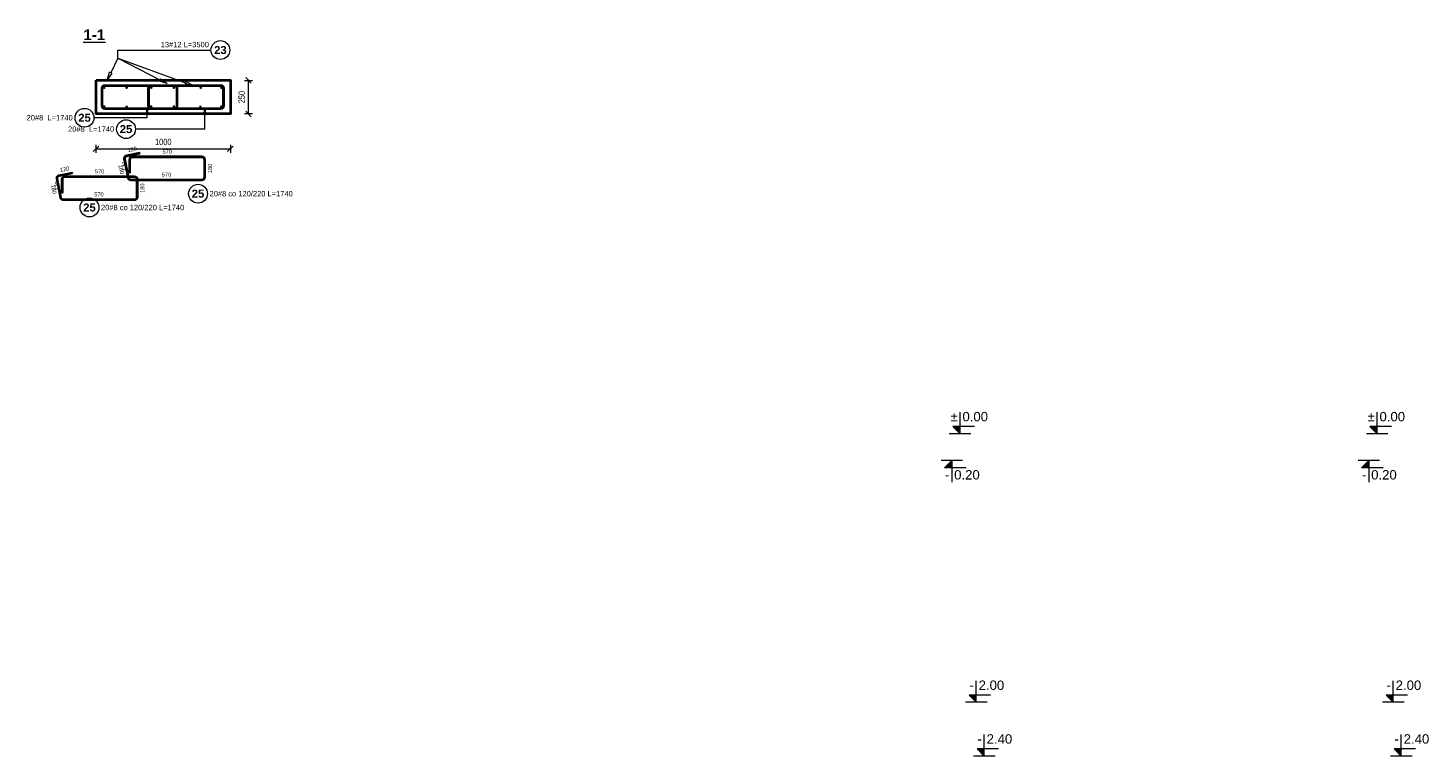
# Model space of a CAD drawing. Extents: x 3922 to 466978, y -142912 to 64503.
# Tile 50 of 62: x 442575 to 452997, y -129042 to -123621. Entities that reach past the tile are written whole.
import ezdxf
from ezdxf.enums import TextEntityAlignment as Align

# ---------------------------------------------------------------- set-up
doc = ezdxf.new("R2010")
doc.units = 0
doc.header["$LTSCALE"] = 10
doc.header["$MEASUREMENT"] = 0
doc.layers.add('P-Wymiar', color=254, linetype='Continuous', lineweight=9)
doc.layers.add('RCAD_deskowanie', color=3, linetype='Continuous', lineweight=40)
for name, color, linetype in [('RCAD_kształt pręta', 7, 'Continuous'), ('RCAD_opis kształtu pręta', 7, 'Continuous'), ('RCAD_opis rozkładu', 7, 'Continuous'), ('RCAD_pręt wyrzucony', 130, 'Continuous'), ('RCAD_pręty punktowe', 7, 'Continuous'), ('RCAD_symbole graficzne', 7, 'Continuous')]:
    doc.layers.add(name, color=color, linetype=linetype)
doc.styles.add('ROMANS', font='arial.ttf', dxfattribs={"width": 0.7})
doc.styles.add('style1', font='arial.ttf')
doc.styles.add('style3', font='arialbd.ttf')
doc.styles.add('style5', font='arialbd.ttf')
doc.dimstyles.new('A25', dxfattribs={"dimscale": 27, "dimtxt": 1.75, "dimasz": 0.06, "dimexe": 0, "dimexo": 0, "dimgap": 1, "dimtad": 1, "dimdec": 4, "dimrnd": 0.1, "dimdsep": 46, "dimtxsty": 'ROMANS', "dimblk": '[[[[[[[[', "dimcen": 2, "dimdle": 2, "dimse1": 1, "dimse2": 1, "dimclrd": 256, "dimclrt": 1, "dimadec": 0, "dimazin": 0, "dimtfac": 1, "dimtdec": 4, "dimtix": 1, "dimtmove": 2, "dimatfit": 3, "dimldrblk": '[[[[[[[[', "dimfxl": 0, "dimtvp": 0.6, "dimtolj": 1, "dimlwd": -1, "dimarcsym": 0})

# ---------------------------------------------------------------- blocks, each defined once
blk = doc.blocks.new('[[[[[[[[')
at = {"layer": 'P-Wymiar'}
for p, q in [((-12.7, -12.7), (12.7, 12.7)), ((0, 0), (-4.6, 0)), ((0, 18), (0, -18))]:
    blk.add_line(p, q, dxfattribs=at)
blk = doc.blocks.new('*D441')
at = {"layer": 'Defpoints', "color": 0, "transparency": 16777216}
for p in [(443990, -124011), (444217, -124011), (443990, -124261)]:
    blk.add_point(p, dxfattribs=at)
at = {"layer": 'P-Wymiar', "transparency": 16777216}
blk.add_line((444217, -124259), (444217, -124012), dxfattribs=at)
at = {"layer": 'P-Wymiar', "transparency": 16777216, "xscale": 1.62, "yscale": 1.62, "zscale": 1.62}
for p, rotation in [((444217, -124011), 90), ((444217, -124261), 270)]:
    blk.add_blockref('[[[[[[[[', p, dxfattribs=dict(at, rotation=rotation))
at = {"layer": 'P-Wymiar', "color": 1, "transparency": 16777216, "insert": (444166, -124136), "char_height": 47.2, "attachment_point": 5, "rotation": 90, "style": 'ROMANS'}
blk.add_mtext('\\A1;250', dxfattribs=at)
blk = doc.blocks.new('*D442')
at = {"layer": 'Defpoints', "color": 0, "transparency": 16777216}
for p in [(443082, -124225), (444082, -124225), (444082, -124521)]:
    blk.add_point(p, dxfattribs=at)
at = {"layer": 'P-Wymiar', "transparency": 16777216}
blk.add_line((443083, -124521), (444080, -124521), dxfattribs=at)
at = {"layer": 'P-Wymiar', "transparency": 16777216, "xscale": 1.62, "yscale": 1.62, "zscale": 1.62, "rotation": 180}
blk.add_blockref('[[[[[[[[', (443082, -124521), dxfattribs=at)
at = {"layer": 'P-Wymiar', "transparency": 16777216, "xscale": 1.62, "yscale": 1.62, "zscale": 1.62}
blk.add_blockref('[[[[[[[[', (444082, -124521), dxfattribs=at)
at = {"layer": 'P-Wymiar', "color": 1, "transparency": 16777216, "insert": (443582, -124470), "char_height": 47.2, "attachment_point": 5, "style": 'ROMANS'}
blk.add_mtext('\\A1;1000', dxfattribs=at)

msp = doc.modelspace()

# ---------------------------------------------------------------- hatches: boundary and pattern name
at = {"layer": 'RCAD_kształt pręta'}
h = msp.add_hatch(color=4, dxfattribs=at)
edge = h.paths.add_edge_path(flags=0)
edge.add_line((443146.6055, -124045.80125), (443146.6055, -124053.80125))
edge.add_arc((443146.6055, -124069.80125), 16, 90, 180)
edge.add_line((443130.6055, -124069.80125), (443122.6055, -124069.80125))
edge.add_arc((443146.6055, -124069.80125), 24, 450, 540, ccw=False)
h = msp.add_hatch(color=4, dxfattribs=at)
edge = h.paths.add_edge_path(flags=0)
edge.add_line((443146.6055, -124045.80125), (443146.6055, -124053.80125))
edge.add_arc((443146.6055, -124069.80125), 16, 90, 180)
edge.add_line((443130.6055, -124069.80125), (443122.6055, -124069.80125))
edge.add_arc((443146.6055, -124069.80125), 24, 450, 540, ccw=False)
for points in [[(443130.6055, -124169.80125), (443122.6055, -124169.80125), (443122.6055, -124069.80125), (443130.6055, -124069.80125)], [(443130.6055, -124201.80125), (443122.6055, -124201.80125), (443122.6055, -124069.80125), (443130.6055, -124069.80125)], [(443146.6055, -124053.80125), (443146.6055, -124045.80125), (443664.78589, -124045.80125), (443664.78589, -124053.80125)], [(443146.6055, -124053.80125), (443146.6055, -124045.80125), (443246.6055, -124045.80125), (443246.6055, -124053.80125)], [(443476.33479, -124169.80125), (443468.33479, -124169.80125), (443468.33479, -124069.80125), (443476.33479, -124069.80125)], [(443476.33479, -124201.80125), (443468.33479, -124201.80125), (443468.33479, -124069.80125), (443476.33479, -124069.80125)], [(443492.33479, -124053.80125), (443492.33479, -124045.80125), (444010.51518, -124045.80125), (444010.51518, -124053.80125)], [(443492.33479, -124053.80125), (443492.33479, -124045.80125), (443592.33479, -124045.80125), (443592.33479, -124053.80125)], [(443680.78589, -124069.80125), (443688.78589, -124069.80125), (443688.78589, -124201.80125), (443680.78589, -124201.80125)], [(444026.51518, -124069.80125), (444034.51518, -124069.80125), (444034.51518, -124201.80125), (444026.51518, -124201.80125)], [(443664.78589, -124217.80125), (443664.78589, -124225.80125), (443146.6055, -124225.80125), (443146.6055, -124217.80125)], [(444010.51518, -124217.80125), (444010.51518, -124225.80125), (443492.33479, -124225.80125), (443492.33479, -124217.80125)]]:
    msp.add_hatch(color=4, dxfattribs=at).paths.add_polyline_path(points, flags=0)
h = msp.add_hatch(color=4, dxfattribs=at)
edge = h.paths.add_edge_path(flags=0)
edge.add_line((443492.33479, -124045.80125), (443492.33479, -124053.80125))
edge.add_arc((443492.33479, -124069.80125), 16, 90, 180)
edge.add_line((443476.33479, -124069.80125), (443468.33479, -124069.80125))
edge.add_arc((443492.33479, -124069.80125), 24, 450, 540, ccw=False)
h = msp.add_hatch(color=4, dxfattribs=at)
edge = h.paths.add_edge_path(flags=0)
edge.add_line((443492.33479, -124045.80125), (443492.33479, -124053.80125))
edge.add_arc((443492.33479, -124069.80125), 16, 90, 180)
edge.add_line((443476.33479, -124069.80125), (443468.33479, -124069.80125))
edge.add_arc((443492.33479, -124069.80125), 24, 450, 540, ccw=False)
h = msp.add_hatch(color=4, dxfattribs=at)
edge = h.paths.add_edge_path(flags=0)
edge.add_line((443688.78589, -124069.80125), (443680.78589, -124069.80125))
edge.add_arc((443664.78589, -124069.80125), 16, 0, 89.999999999)
edge.add_line((443664.78589, -124053.80125), (443664.78589, -124045.80125))
edge.add_arc((443664.78589, -124069.80125), 24, 360, 450, ccw=False)
h = msp.add_hatch(color=4, dxfattribs=at)
edge = h.paths.add_edge_path(flags=0)
edge.add_line((444034.51518, -124069.80125), (444026.51518, -124069.80125))
edge.add_arc((444010.51518, -124069.80125), 16, 0, 89.999999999)
edge.add_line((444010.51518, -124053.80125), (444010.51518, -124045.80125))
edge.add_arc((444010.51518, -124069.80125), 24, 360, 450, ccw=False)
h = msp.add_hatch(color=4, dxfattribs=at)
edge = h.paths.add_edge_path(flags=0)
edge.add_line((443122.6055, -124201.80125), (443130.6055, -124201.80125))
edge.add_arc((443146.6055, -124201.80125), 16, 180, 269.999999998)
edge.add_line((443146.6055, -124217.80125), (443146.6055, -124225.80125))
edge.add_arc((443146.6055, -124201.80125), 24, 540, 630, ccw=False)
h = msp.add_hatch(color=4, dxfattribs=at)
edge = h.paths.add_edge_path(flags=0)
edge.add_line((443468.33479, -124201.80125), (443476.33479, -124201.80125))
edge.add_arc((443492.33479, -124201.80125), 16, 180, 269.999999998)
edge.add_line((443492.33479, -124217.80125), (443492.33479, -124225.80125))
edge.add_arc((443492.33479, -124201.80125), 24, 540, 630, ccw=False)
h = msp.add_hatch(color=4, dxfattribs=at)
edge = h.paths.add_edge_path(flags=0)
edge.add_line((443664.78589, -124225.80125), (443664.78589, -124217.80125))
edge.add_arc((443664.78589, -124201.80125), 16, -90, 0)
edge.add_line((443680.78589, -124201.80125), (443688.78589, -124201.80125))
edge.add_arc((443664.78589, -124201.80125), 24, 270, 360, ccw=False)
h = msp.add_hatch(color=4, dxfattribs=at)
edge = h.paths.add_edge_path(flags=0)
edge.add_line((444010.51518, -124225.80125), (444010.51518, -124217.80125))
edge.add_arc((444010.51518, -124201.80125), 16, -90, 0)
edge.add_line((444026.51518, -124201.80125), (444034.51518, -124201.80125))
edge.add_arc((444010.51518, -124201.80125), 24, 270, 360, ccw=False)
at = {"layer": 'RCAD_pręt wyrzucony'}
h = msp.add_hatch(color=4, dxfattribs=at)
edge = h.paths.add_edge_path(flags=0)
edge.add_line((443308.23401, -124569.19721), (443309.82337, -124577.03774))
edge.add_arc((443313.00208, -124592.71881), 16, 101.459155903, 191.459155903)
edge.add_line((443297.32101, -124595.89752), (443289.48048, -124597.48687))
edge.add_arc((443313.00208, -124592.71881), 24, 461.459155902, 551.459155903, ccw=False)
for points in [[(443325.68303, -124735.81172), (443317.84249, -124737.40108), (443289.48048, -124597.48687), (443297.32101, -124595.89752)], [(443309.82337, -124577.03774), (443308.23401, -124569.19721), (443406.24067, -124549.33028), (443407.83003, -124557.17081)], [(443336.12399, -124700.63301), (443328.12399, -124700.63301), (443328.12399, -124600.63301), (443336.12399, -124600.63301)], [(443352.12399, -124584.63301), (443352.12399, -124576.63301), (443870.30438, -124576.63301), (443870.30438, -124584.63301)], [(443886.30438, -124600.63301), (443894.30438, -124600.63301), (443894.30438, -124732.63301), (443886.30438, -124732.63301)], [(442823.15383, -124882.99973), (442815.3133, -124884.58908), (442786.95128, -124744.67487), (442794.79181, -124743.08552)], [(442807.29417, -124724.22574), (442805.70482, -124716.38521), (442903.71147, -124696.51828), (442905.30083, -124704.35881)], [(442849.59479, -124731.82102), (442849.59479, -124723.82102), (443367.77518, -124723.82102), (443367.77518, -124731.82102)], [(442833.59479, -124847.82102), (442825.59479, -124847.82102), (442825.59479, -124747.82102), (442833.59479, -124747.82102)], [(443870.30438, -124748.63301), (443870.30438, -124756.63301), (443341.36409, -124756.63301), (443341.36409, -124748.63301)], [(443383.77518, -124747.82102), (443391.77518, -124747.82102), (443391.77518, -124879.82102), (443383.77518, -124879.82102)], [(443367.77518, -124895.82102), (443367.77518, -124903.82102), (442838.83489, -124903.82102), (442838.83489, -124895.82102)]]:
    msp.add_hatch(color=4, dxfattribs=at).paths.add_polyline_path(points, flags=0)
h = msp.add_hatch(color=4, dxfattribs=at)
edge = h.paths.add_edge_path(flags=0)
edge.add_line((443352.12399, -124576.63301), (443352.12399, -124584.63301))
edge.add_arc((443352.12399, -124600.63301), 16, 90, 180)
edge.add_line((443336.12399, -124600.63301), (443328.12399, -124600.63301))
edge.add_arc((443352.12399, -124600.63301), 24, 450, 540, ccw=False)
h = msp.add_hatch(color=4, dxfattribs=at)
edge = h.paths.add_edge_path(flags=0)
edge.add_line((443894.30438, -124600.63301), (443886.30438, -124600.63301))
edge.add_arc((443870.30438, -124600.63301), 16, 0, 89.999999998)
edge.add_line((443870.30438, -124584.63301), (443870.30438, -124576.63301))
edge.add_arc((443870.30438, -124600.63301), 24, 360, 450, ccw=False)
h = msp.add_hatch(color=4, dxfattribs=at)
edge = h.paths.add_edge_path(flags=0)
edge.add_line((442805.70482, -124716.38521), (442807.29417, -124724.22574))
edge.add_arc((442810.47288, -124739.90681), 16, 101.459155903, 191.459155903)
edge.add_line((442794.79181, -124743.08552), (442786.95128, -124744.67487))
edge.add_arc((442810.47288, -124739.90681), 24, 461.459155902, 551.459155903, ccw=False)
h = msp.add_hatch(color=4, dxfattribs=at)
edge = h.paths.add_edge_path(flags=0)
edge.add_line((442849.59479, -124723.82102), (442849.59479, -124731.82102))
edge.add_arc((442849.59479, -124747.82102), 16, 90, 180)
edge.add_line((442833.59479, -124747.82102), (442825.59479, -124747.82102))
edge.add_arc((442849.59479, -124747.82102), 24, 450, 540, ccw=False)
h = msp.add_hatch(color=4, dxfattribs=at)
edge = h.paths.add_edge_path(flags=0)
edge.add_line((443317.84249, -124737.40108), (443325.68303, -124735.81172))
edge.add_arc((443341.36409, -124732.63301), 16, -168.540844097, -90)
edge.add_line((443341.36409, -124748.63301), (443341.36409, -124756.63301))
edge.add_arc((443341.36409, -124732.63301), 24, 191.459155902, 270, ccw=False)
h = msp.add_hatch(color=4, dxfattribs=at)
edge = h.paths.add_edge_path(flags=0)
edge.add_line((443391.77518, -124747.82102), (443383.77518, -124747.82102))
edge.add_arc((443367.77518, -124747.82102), 16, 0, 89.999999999)
edge.add_line((443367.77518, -124731.82102), (443367.77518, -124723.82102))
edge.add_arc((443367.77518, -124747.82102), 24, 360, 450, ccw=False)
h = msp.add_hatch(color=4, dxfattribs=at)
edge = h.paths.add_edge_path(flags=0)
edge.add_line((443870.30438, -124756.63301), (443870.30438, -124748.63301))
edge.add_arc((443870.30438, -124732.63301), 16, -90, 0)
edge.add_line((443886.30438, -124732.63301), (443894.30438, -124732.63301))
edge.add_arc((443870.30438, -124732.63301), 24, 270, 360, ccw=False)
h = msp.add_hatch(color=4, dxfattribs=at)
edge = h.paths.add_edge_path(flags=0)
edge.add_line((442815.3133, -124884.58908), (442823.15383, -124882.99973))
edge.add_arc((442838.83489, -124879.82102), 16, -168.540844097, -90)
edge.add_line((442838.83489, -124895.82102), (442838.83489, -124903.82102))
edge.add_arc((442838.83489, -124879.82102), 24, 191.459155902, 270, ccw=False)
h = msp.add_hatch(color=4, dxfattribs=at)
edge = h.paths.add_edge_path(flags=0)
edge.add_line((443367.77518, -124903.82102), (443367.77518, -124895.82102))
edge.add_arc((443367.77518, -124879.82102), 16, -90, 0)
edge.add_line((443383.77518, -124879.82102), (443391.77518, -124879.82102))
edge.add_arc((443367.77518, -124879.82102), 24, 270, 360, ccw=False)
at = {"layer": 'RCAD_pręty punktowe'}
h = msp.add_hatch(color=1, dxfattribs=at)
edge = h.paths.add_edge_path(flags=0)
edge.add_arc((443142.36286, -124065.55861), 10, 0, 360)
h = msp.add_hatch(color=1, dxfattribs=at)
edge = h.paths.add_edge_path(flags=0)
edge.add_arc((443309.25036, -124065.67907), 10, 0, 360)
h = msp.add_hatch(color=1, dxfattribs=at)
edge = h.paths.add_edge_path(flags=0)
edge.add_arc((443492.64839, -124065.55861), 10, 0, 360)
h = msp.add_hatch(color=1, dxfattribs=at)
edge = h.paths.add_edge_path(flags=0)
edge.add_arc((443661.51535, -124065.55861), 10, 0, 360)
h = msp.add_hatch(color=1, dxfattribs=at)
edge = h.paths.add_edge_path(flags=0)
edge.add_arc((443860.79158, -124065.65612), 10, 0, 360)
h = msp.add_hatch(color=1, dxfattribs=at)
edge = h.paths.add_edge_path(flags=0)
edge.add_arc((444015.08603, -124065.55861), 10, 0, 360)
h = msp.add_hatch(color=1, dxfattribs=at)
edge = h.paths.add_edge_path(flags=0)
edge.add_arc((443142.36286, -124206.04389), 10, 0, 360)
h = msp.add_hatch(color=1, dxfattribs=at)
edge = h.paths.add_edge_path(flags=0)
edge.add_arc((443309.71744, -124207.80125), 10, 0, 360)
h = msp.add_hatch(color=1, dxfattribs=at)
edge = h.paths.add_edge_path(flags=0)
edge.add_arc((443492.05069, -124206.04389), 10, 0, 360)
h = msp.add_hatch(color=1, dxfattribs=at)
edge = h.paths.add_edge_path(flags=0)
edge.add_arc((443661.51535, -124206.04389), 10, 0, 360)
h = msp.add_hatch(color=1, dxfattribs=at)
edge = h.paths.add_edge_path(flags=0)
edge.add_arc((443858.61366, -124207.80125), 10, 0, 360)
h = msp.add_hatch(color=1, dxfattribs=at)
edge = h.paths.add_edge_path(flags=0)
edge.add_arc((444015.08603, -124206.04389), 10, 0, 360)
at = {"layer": 'RCAD_symbole graficzne'}
for points in [[(449460.05173, -126588.64289), (449513.38506, -126641.97622), (449513.38506, -126588.64289)], [(452564.34072, -126588.64289), (452617.67405, -126641.97622), (452617.67405, -126588.64289)], [(449398.31594, -126895.30956), (449451.64927, -126841.97622), (449451.64927, -126895.30956)], [(452502.60493, -126895.30956), (452555.93827, -126841.97622), (452555.93827, -126895.30956)], [(449580.70057, -128588.64289), (449634.0339, -128641.97622), (449634.0339, -128588.64289)], [(452684.98956, -128588.64289), (452738.3229, -128641.97622), (452738.3229, -128588.64289)], [(449640.34069, -128988.64289), (449693.67402, -129041.97622), (449693.67402, -128988.64289)], [(452744.62968, -128988.64289), (452797.96301, -129041.97622), (452797.96301, -128988.64289)]]:
    msp.add_hatch(color=1, dxfattribs=at).paths.add_polyline_path(points, flags=0)

# ---------------------------------------------------------------- linework, layer by layer
at = {"layer": 'RCAD_deskowanie'}
msp.add_lwpolyline([(443081.82006, -124010.80125), (444081.82006, -124010.80125), (444081.82006, -124260.80125), (443081.82006, -124260.80125)], close=True, dxfattribs=at)
at = {"layer": 'RCAD_kształt pręta', "color": 4}
for p, q in [((443122.6055, -124169.80125), (443122.6055, -124069.80125)), ((443122.6055, -124201.80125), (443122.6055, -124069.80125)), ((443130.6055, -124169.80125), (443130.6055, -124069.80125)), ((443130.6055, -124201.80125), (443130.6055, -124069.80125)), ((443146.6055, -124045.80125), (443664.78589, -124045.80125)), ((443146.6055, -124045.80125), (443246.6055, -124045.80125)), ((443146.6055, -124053.80125), (443664.78589, -124053.80125)), ((443146.6055, -124053.80125), (443246.6055, -124053.80125)), ((443246.6055, -124045.80125), (443246.6055, -124053.80125)), ((443468.33479, -124169.80125), (443468.33479, -124069.80125)), ((443468.33479, -124201.80125), (443468.33479, -124069.80125)), ((443476.33479, -124169.80125), (443476.33479, -124069.80125)), ((443476.33479, -124201.80125), (443476.33479, -124069.80125)), ((443492.33479, -124045.80125), (444010.51518, -124045.80125)), ((443492.33479, -124045.80125), (443592.33479, -124045.80125)), ((443492.33479, -124053.80125), (444010.51518, -124053.80125)), ((443492.33479, -124053.80125), (443592.33479, -124053.80125)), ((443592.33479, -124045.80125), (443592.33479, -124053.80125)), ((443680.78589, -124069.80125), (443680.78589, -124201.80125)), ((443688.78589, -124069.80125), (443688.78589, -124201.80125)), ((444026.51518, -124069.80125), (444026.51518, -124201.80125)), ((444034.51518, -124069.80125), (444034.51518, -124201.80125)), ((443122.6055, -124169.80125), (443130.6055, -124169.80125)), ((443664.78589, -124217.80125), (443146.6055, -124217.80125)), ((443468.33479, -124169.80125), (443476.33479, -124169.80125)), ((444010.51518, -124217.80125), (443492.33479, -124217.80125)), ((443664.78589, -124225.80125), (443146.6055, -124225.80125)), ((444010.51518, -124225.80125), (443492.33479, -124225.80125))]:
    msp.add_line(p, q, dxfattribs=at)
for centre, radius, start, end in [((443146.6055, -124069.80125), 24, 90, 180), ((443146.6055, -124069.80125), 24, 90, 180), ((443146.6055, -124069.80125), 16, 90, 180), ((443146.6055, -124069.80125), 16, 90, 180), ((443492.33479, -124069.80125), 24, 90, 180), ((443492.33479, -124069.80125), 24, 90, 180), ((443492.33479, -124069.80125), 16, 90, 180), ((443492.33479, -124069.80125), 16, 90, 180), ((443664.78589, -124069.80125), 24, 360, 90), ((443664.78589, -124069.80125), 16, 360, 89.999999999), ((444010.51518, -124069.80125), 24, 360, 90), ((444010.51518, -124069.80125), 16, 360, 89.999999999), ((443146.6055, -124201.80125), 24, 180, 270), ((443146.6055, -124201.80125), 16, 180, 269.999999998), ((443492.33479, -124201.80125), 24, 180, 270), ((443492.33479, -124201.80125), 16, 180, 269.999999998), ((443664.78589, -124201.80125), 16, 270, 360), ((443664.78589, -124201.80125), 24, 270, 0), ((444010.51518, -124201.80125), 16, 270, 360), ((444010.51518, -124201.80125), 24, 270, 0)]:
    msp.add_arc(centre, radius, start, end, dxfattribs=at)
at = {"layer": 'RCAD_opis kształtu pręta', "color": 8, "lineweight": 0}
for p, q in [((443462.73008, -124289.60205), (443065.89978, -124289.60206)), ((443456.06341, -124265.80125), (443462.73008, -124225.80125)), ((443456.06341, -124265.80125), (443469.39675, -124265.80125)), ((443462.73008, -124225.80125), (443469.39675, -124265.80125)), ((443462.73008, -124289.60205), (443462.73008, -124265.80125)), ((443884.96471, -124265.80125), (443891.63137, -124225.80125)), ((443884.96471, -124265.80125), (443898.29804, -124265.80125)), ((443891.63137, -124225.80125), (443898.29804, -124265.80125)), ((443891.63137, -124374.18537), (443891.63137, -124265.80125)), ((443891.63137, -124374.18537), (443374.80107, -124374.18537))]:
    msp.add_line(p, q, dxfattribs=at)
for centre in [(442995.89978, -124289.60206), (443304.80107, -124374.18537)]:
    msp.add_circle(centre, 70, dxfattribs=at)
at = {"layer": 'RCAD_opis rozkładu', "color": 8, "lineweight": 0}
for p, q in [((443243.127, -123844.77843), (443243.127, -123785.38995)), ((443243.127, -123785.38995), (443937.39254, -123785.38995)), ((443243.127, -123844.77843), (443191.04782, -123954.34951)), ((443243.127, -123844.77843), (443557.76603, -124007.58326)), ((443243.127, -123844.77843), (443748.03234, -124028.60304)), ((443165.29113, -124008.53984), (443182.0161, -123950.05672)), ((443200.07955, -123958.64229), (443165.29113, -124008.53984)), ((443200.07955, -123958.64229), (443182.0161, -123950.05672)), ((443562.3616, -123998.70178), (443553.17045, -124016.46474)), ((443562.3616, -123998.70178), (443611.0549, -124035.15672)), ((443611.0549, -124035.15672), (443553.17045, -124016.46474)), ((443751.45343, -124019.20644), (443744.61125, -124037.99964)), ((443804.41196, -124049.12958), (443744.61125, -124037.99964)), ((443751.45343, -124019.20644), (443804.41196, -124049.12958))]:
    msp.add_line(p, q, dxfattribs=at)
msp.add_circle((444007.39254, -123785.38995), 70, dxfattribs=at)
at = {"layer": 'RCAD_pręt wyrzucony', "color": 4}
for p, q in [((443317.84249, -124737.40108), (443289.48048, -124597.48687)), ((443325.68303, -124735.81172), (443297.32101, -124595.89752)), ((443308.23401, -124569.19721), (443406.24067, -124549.33028)), ((443309.82337, -124577.03774), (443407.83003, -124557.17081)), ((443328.12399, -124700.63301), (443328.12399, -124600.63301)), ((443336.12399, -124700.63301), (443336.12399, -124600.63301)), ((443352.12399, -124576.63301), (443870.30438, -124576.63301)), ((443352.12399, -124584.63301), (443870.30438, -124584.63301)), ((443406.24067, -124549.33028), (443407.83003, -124557.17081)), ((443886.30438, -124600.63301), (443886.30438, -124732.63301)), ((443894.30438, -124600.63301), (443894.30438, -124732.63301)), ((442823.15383, -124882.99973), (442794.79181, -124743.08552)), ((442805.70482, -124716.38521), (442903.71147, -124696.51828)), ((442807.29417, -124724.22574), (442905.30083, -124704.35881)), ((442849.59479, -124723.82102), (443367.77518, -124723.82102)), ((442849.59479, -124731.82102), (443367.77518, -124731.82102)), ((442903.71147, -124696.51828), (442905.30083, -124704.35881)), ((443328.12399, -124700.63301), (443336.12399, -124700.63301)), ((442815.3133, -124884.58908), (442786.95128, -124744.67487)), ((442825.59479, -124847.82102), (442825.59479, -124747.82102)), ((442825.59479, -124847.82102), (442833.59479, -124847.82102)), ((442833.59479, -124847.82102), (442833.59479, -124747.82102)), ((443870.30438, -124748.63301), (443341.36409, -124748.63301)), ((443870.30438, -124756.63301), (443341.36409, -124756.63301)), ((443383.77518, -124747.82102), (443383.77518, -124879.82102)), ((443391.77518, -124747.82102), (443391.77518, -124879.82102)), ((443367.77518, -124895.82102), (442838.83489, -124895.82102)), ((443367.77518, -124903.82102), (442838.83489, -124903.82102))]:
    msp.add_line(p, q, dxfattribs=at)
at = {"layer": 'RCAD_pręt wyrzucony', "color": 8, "lineweight": 0}
for centre in [(443840.81009, -124855.08033), (443032.76235, -124957.94301)]:
    msp.add_circle(centre, 70, dxfattribs=at)
at = {"layer": 'RCAD_pręt wyrzucony', "color": 4}
for centre, radius, start, end in [((443313.00208, -124592.71881), 24, 101.459155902, 191.459155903), ((443313.00208, -124592.71881), 16, 101.459155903, 191.459155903), ((443352.12399, -124600.63301), 24, 90, 180), ((443352.12399, -124600.63301), 16, 90, 180), ((443870.30438, -124600.63301), 24, 360, 90), ((443870.30438, -124600.63301), 16, 360, 89.999999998), ((442810.47288, -124739.90681), 24, 101.459155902, 191.459155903), ((442810.47288, -124739.90681), 16, 101.459155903, 191.459155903), ((442849.59479, -124747.82102), 24, 90, 180), ((442849.59479, -124747.82102), 16, 90, 180), ((443341.36409, -124732.63301), 24, 191.459155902, 270), ((443341.36409, -124732.63301), 16, 191.459155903, 270), ((443367.77518, -124747.82102), 24, 360, 90), ((443367.77518, -124747.82102), 16, 360, 89.999999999), ((443870.30438, -124732.63301), 16, 270, 360), ((443870.30438, -124732.63301), 24, 270, 0), ((442838.83489, -124879.82102), 24, 191.459155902, 270), ((442838.83489, -124879.82102), 16, 191.459155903, 270), ((443367.77518, -124879.82102), 16, 270, 360), ((443367.77518, -124879.82102), 24, 270, 0)]:
    msp.add_arc(centre, radius, start, end, dxfattribs=at)
at = {"layer": 'RCAD_symbole graficzne', "color": 0, "lineweight": 0}
msp.add_line((442985.36757, -123727.66453), (443152.01423, -123727.66453), dxfattribs=at)
at = {"layer": 'RCAD_symbole graficzne', "color": 1, "lineweight": 0}
for p, q in [((449513.38506, -126641.97622), (449513.38506, -126481.97622)), ((452617.67405, -126641.97622), (452617.67405, -126481.97622)), ((449620.05173, -126588.64289), (449460.05173, -126588.64289)), ((449460.05173, -126588.64289), (449513.38506, -126641.97622)), ((452724.34072, -126588.64289), (452564.34072, -126588.64289)), ((452564.34072, -126588.64289), (452617.67405, -126641.97622)), ((449593.38506, -126641.97622), (449433.38506, -126641.97622)), ((452697.67405, -126641.97622), (452537.67405, -126641.97622)), ((449531.64927, -126841.97622), (449371.64927, -126841.97622)), ((449398.31594, -126895.30956), (449451.64927, -126841.97622)), ((449558.31594, -126895.30956), (449398.31594, -126895.30956)), ((449451.64927, -126841.97622), (449451.64927, -127001.97622)), ((452635.93827, -126841.97622), (452475.93827, -126841.97622)), ((452502.60493, -126895.30956), (452555.93827, -126841.97622)), ((452662.60493, -126895.30956), (452502.60493, -126895.30956)), ((452555.93827, -126841.97622), (452555.93827, -127001.97622)), ((449634.0339, -128641.97622), (449634.0339, -128481.97622)), ((452738.3229, -128641.97622), (452738.3229, -128481.97622)), ((449740.70057, -128588.64289), (449580.70057, -128588.64289)), ((449580.70057, -128588.64289), (449634.0339, -128641.97622)), ((452844.98956, -128588.64289), (452684.98956, -128588.64289)), ((452684.98956, -128588.64289), (452738.3229, -128641.97622)), ((449714.0339, -128641.97622), (449554.0339, -128641.97622)), ((452818.3229, -128641.97622), (452658.3229, -128641.97622)), ((449693.67402, -129041.97622), (449693.67402, -128881.97622)), ((452797.96301, -129041.97622), (452797.96301, -128881.97622)), ((449800.34069, -128988.64289), (449640.34069, -128988.64289)), ((449640.34069, -128988.64289), (449693.67402, -129041.97622)), ((452904.62968, -128988.64289), (452744.62968, -128988.64289)), ((452744.62968, -128988.64289), (452797.96301, -129041.97622)), ((449773.67402, -129041.97622), (449613.67402, -129041.97622)), ((452877.96301, -129041.97622), (452717.96301, -129041.97622))]:
    msp.add_line(p, q, dxfattribs=at)

# ---------------------------------------------------------------- texts
at = {"layer": 'RCAD_opis kształtu pręta', "color": 1, "attachment_point": 5}
for s, insert, char_height, style in [('20#8  L=1740', (442736.36362, -124289.60206), 40, 'style1'), ('25', (442995.89978, -124289.60206), 60, 'style3'), ('20#8  L=1740', (443045.26492, -124374.18537), 40, 'style1'), ('25', (443304.80107, -124374.18537), 60, 'style3')]:
    msp.add_mtext(s, dxfattribs=dict(at, insert=insert, char_height=char_height, style=style))
at = {"layer": 'RCAD_opis rozkładu', "color": 2, "insert": (443742.30387, -123744.69418), "char_height": 40, "attachment_point": 5, "style": 'style1'}
msp.add_mtext('13#12 L=3500', dxfattribs=at)
at = {"layer": 'RCAD_opis rozkładu', "color": 1, "insert": (444007.39254, -123785.38995), "char_height": 60, "attachment_point": 5, "style": 'style3'}
msp.add_mtext('23', dxfattribs=at)
at = {"layer": 'RCAD_pręt wyrzucony', "color": 1, "char_height": 30, "attachment_point": 5, "style": 'style1'}
for s, insert, rotation in [('120', (443350.28392, -124524.96141), 11.459155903), ('120', (443293.12399, -124650.63301), 90), ('180', (443929.30438, -124666.63301), 90), ('120', (442847.75472, -124672.14942), 11.459155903), ('180', (443269.35916, -124674.3974), 281.459155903), ('180', (442766.82996, -124821.5854), 281.459155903), ('120', (442790.59479, -124797.82102), 90), ('180', (443426.77518, -124813.82102), 90)]:
    msp.add_mtext(s, dxfattribs=dict(at, insert=insert, rotation=rotation))
at = {"layer": 'RCAD_pręt wyrzucony', "color": 1, "attachment_point": 5}
for s, insert, char_height, style in [('570', (443611.21418, -124541.63301), 30, 'style1'), ('570', (443108.68499, -124688.82102), 30, 'style1'), ('570', (443605.83423, -124713.63301), 30, 'style1'), ('570', (443103.30504, -124860.82102), 30, 'style1'), ('25', (443840.81009, -124855.08033), 60, 'style3'), ('25', (443032.76235, -124957.94301), 60, 'style3')]:
    msp.add_mtext(s, dxfattribs=dict(at, insert=insert, char_height=char_height, style=style))
at = {"layer": 'RCAD_pręt wyrzucony', "color": 2, "char_height": 40, "attachment_point": 5, "style": 'style1'}
for insert in [(444236.3899, -124855.08033), (443428.34216, -124957.94301)]:
    msp.add_mtext('20#8 co 120/220 L=1740', dxfattribs=dict(at, insert=insert))
at = {"layer": 'RCAD_symbole graficzne', "color": 2, "style": 'style1'}
for s, p in [('±', (449495.60728, -126570.86511)), ('±', (452599.89628, -126570.86511)), ('-', (449616.25612, -128570.86511)), ('-', (452720.54512, -128570.86511)), ('-', (449675.89624, -128970.86511)), ('-', (452780.18524, -128970.86511))]:
    msp.add_text(s, height=70, dxfattribs=at).set_placement(p, align=Align.BOTTOM_RIGHT)
for s, p in [('0.00 ', (449531.16284, -126570.86511)), ('0.00 ', (452635.45183, -126570.86511)), ('2.00 ', (449651.81168, -128570.86511)), ('2.00 ', (452756.10068, -128570.86511)), ('2.40 ', (449711.4518, -128970.86511)), ('2.40 ', (452815.74079, -128970.86511))]:
    msp.add_text(s, height=70, dxfattribs=at).set_placement(p, align=Align.BOTTOM_LEFT)
for p in [(449469.42705, -126913.08733), (452573.71605, -126913.08733)]:
    msp.add_text('0.20 ', height=70, dxfattribs=at).set_placement(p, align=Align.TOP_LEFT)
for p in [(449433.87149, -126913.08733), (452538.16049, -126913.08733)]:
    msp.add_text('-', height=70, dxfattribs=at).set_placement(p, align=Align.TOP_RIGHT)
at = {"layer": 'RCAD_symbole graficzne', "color": 73, "insert": (443068.6909, -123671.43534), "char_height": 80, "attachment_point": 5, "style": 'style5'}
msp.add_mtext('1-1', dxfattribs=at)

# ---------------------------------------------------------------- dimensions: what is measured, and where the dimension line sits
at = {"layer": 'P-Wymiar'}
dim = msp.add_linear_dim(base=(444217.09666, -124010.80125), p1=(443989.53163, -124260.80125), p2=(443989.53163, -124010.80125), angle=90, dimstyle='A25', dxfattribs=at)
dim.commit()
dim.dimension.update_dxf_attribs({"geometry": '*D441', "text_midpoint": (444165.97209, -124135.80125)})
dim = msp.add_linear_dim(base=(444081.82006, -124520.71611), p1=(443081.82006, -124225.10598), p2=(444081.82006, -124225.10598), dimstyle='A25', dxfattribs=at)
dim.commit()
dim.dimension.update_dxf_attribs({"geometry": '*D442', "text_midpoint": (443581.82006, -124469.59154)})

doc.saveas('drawing.dxf')
